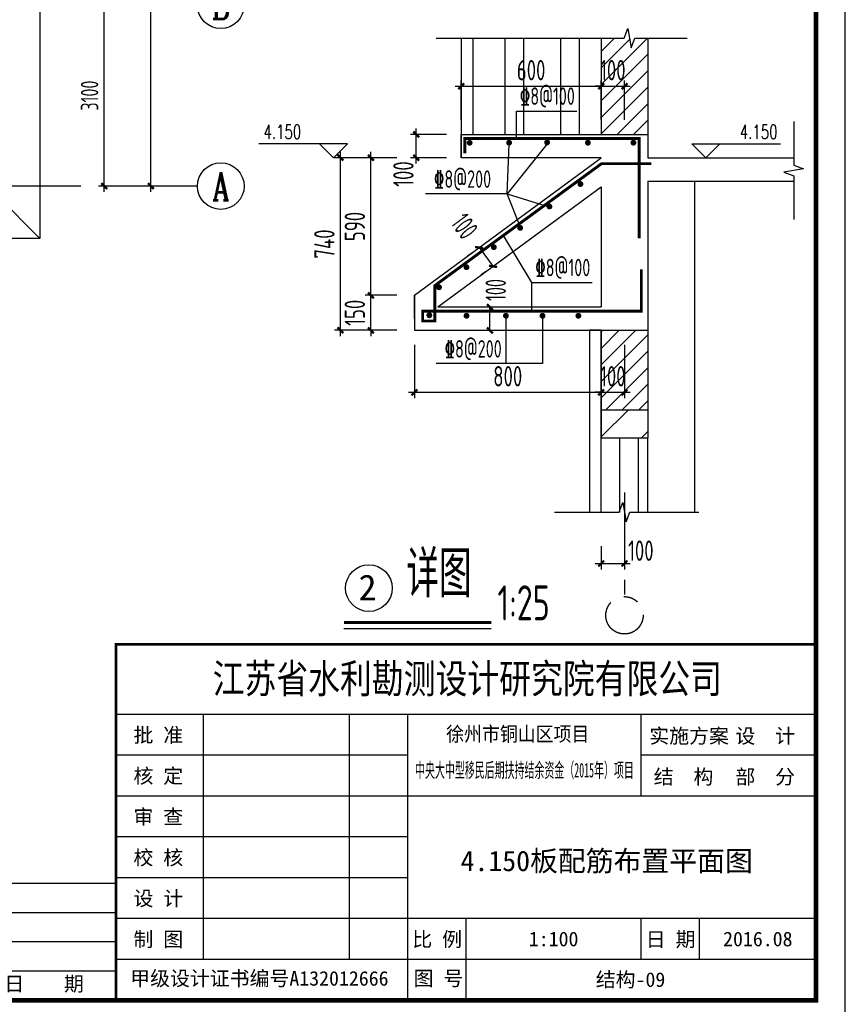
# Model space of a CAD drawing. Extents: x 4550910 to 19796140, y 148416 to 4611575.
# Tile 17 of 49: x 9715536 to 9729688, y 2071263 to 2088138. Entities that reach past the tile are written whole.
import ezdxf
from ezdxf.enums import TextEntityAlignment as Align

# ---------------------------------------------------------------- set-up
doc = ezdxf.new("R2010")
doc.units = 0
doc.header["$LTSCALE"] = 1000
doc.linetypes.add('CENTER', pattern=[2, 1.25, -0.25, 0.25, -0.25])
doc.layers.get('0').update_dxf_attribs({"linetype": 'CONTINUOUS'})
doc.layers.get('Defpoints').update_dxf_attribs({"linetype": 'CONTINUOUS'})
for name, color, linetype in [('AXIS', 8, 'CENTER'), ('AXIS_DIM', 3, 'CONTINUOUS'), ('AXIS_NUM', 7, 'CONTINUOUS'), ('DIM', 3, 'CONTINUOUS'), ('DIM_ELEV', 3, 'CONTINUOUS'), ('DIM_SYMB', 3, 'CONTINUOUS'), ('NUM', 7, 'CONTINUOUS'), ('PUB_DIM', 94, 'CONTINUOUS'), ('PUB_TEXT', 7, 'CONTINUOUS'), ('REIN', 1, 'CONTINUOUS'), ('TEXT', 7, 'CONTINUOUS'), ('THICK', 6, 'CONTINUOUS'), ('THIN', 7, 'CONTINUOUS'), ('WALL', 2, 'CONTINUOUS'), ('WINDOW', 4, 'CONTINUOUS'), ('剖面', 8, 'CONTINUOUS'), ('图框', 7, 'CONTINUOUS'), ('木格栅', 34, 'CONTINUOUS'), ('楼板负筋钢筋', 1, 'CONTINUOUS'), ('轴线标注', 3, 'CONTINUOUS')]:
    doc.layers.add(name, color=color, linetype=linetype)
doc.layers.add('意见', color=6, linetype='CONTINUOUS', plot=False)
doc.styles.add('_TCH_DIM', font='SIMPLEX', dxfattribs={"bigfont": 'GBCBIG'})
doc.styles.add('DIM_FONT', font='tssdeng2.shx', dxfattribs={"width": 0.6, "bigfont": 'hztxt.shx'})
doc.styles.add('ST', font='SimSun.ttf')
doc.styles.add('TSSD_Axis', font='Complex.shx', dxfattribs={"width": 0.7, "bigfont": 'hztxt.shx'})
doc.styles.add('TSSD_Dimension', font='Tssdeng.shx', dxfattribs={"width": 0.7, "bigfont": 'hztxt.shx'})
doc.styles.add('TSSD_Norm', font='Tssdeng.shx', dxfattribs={"bigfont": 'hztxt.shx'})
doc.styles.add('TSSD_Rein', font='Tssdeng.shx', dxfattribs={"width": 0.7, "bigfont": 'hztxt.shx'})
doc.dimstyles.new('_TCH_ARCH&&100', dxfattribs={"dimtxt": 350, "dimasz": 100, "dimexe": 250, "dimexo": 300, "dimgap": 100, "dimtad": 1, "dimdec": 0, "dimzin": 0, "dimdsep": 46, "dimtxsty": 'DIM_FONT', "dimblk": 'ARCHTICK', "dimcen": 0.09, "dimclrt": 7, "dimazin": 2, "dimtfac": 1, "dimtdec": 0, "dimtix": 1, "dimtmove": 2, "dimatfit": 3, "dimfxl": 0, "dimtolj": 1, "dimtzin": 0, "dimarcsym": 0})
doc.dimstyles.new('TSSD_100_100', dxfattribs={"dimtxt": 300, "dimasz": 100, "dimexe": 100, "dimexo": 250, "dimgap": 100, "dimtad": 1, "dimdec": 0, "dimzin": 0, "dimdsep": 46, "dimtxsty": 'TSSD_Dimension', "dimblk": 'ARCHTICK', "dimcen": 0, "dimdle": 100, "dimclrt": 7, "dimadec": 0, "dimazin": 0, "dimtfac": 1, "dimtdec": 0, "dimtix": 1, "dimtmove": 2, "dimatfit": 3, "dimfxl": 0, "dimtolj": 1, "dimtzin": 0, "dimarcsym": 0})
doc.dimstyles.new('TSSD_25_100', dxfattribs={"dimtxt": 350, "dimasz": 100, "dimexe": 100, "dimexo": 250, "dimgap": 100, "dimtad": 1, "dimdec": 0, "dimlfac": 0.25, "dimzin": 0, "dimdsep": 46, "dimtxsty": 'TSSD_Dimension', "dimblk": 'ARCHTICK', "dimblk1": 'ARCHTICK', "dimblk2": 'ARCHTICK', "dimcen": 0, "dimdle": 100, "dimclrt": 7, "dimadec": 0, "dimazin": 0, "dimtfac": 1, "dimtdec": 0, "dimtix": 1, "dimtmove": 2, "dimatfit": 3, "dimfxl": 0, "dimtolj": 1, "dimtzin": 0, "dimarcsym": 0})
pattern_1 = [(45, (8065172.2, 2134221.95), (-141.421413, 141.421413), [])]

# ---------------------------------------------------------------- blocks, each defined once
blk = doc.blocks.new('_ArchTick')
at = {"color": 0, "linetype": 'ByBlock', "const_width": 0.4}
blk.add_lwpolyline([(-0.5, -0.5), (0.5, 0.5)], dxfattribs=at)
blk = doc.blocks.new('*D310')
at = {"layer": 'AXIS_DIM', "color": 0, "lineweight": -2, "transparency": 16777216}
for p, q in [((9716984, 2085187), (9716984, 2088487)), ((9717234, 2088387), (9716884, 2088387)), ((9717234, 2085287), (9716884, 2085287))]:
    blk.add_line(p, q, dxfattribs=at)
at = {"layer": 'Defpoints', "color": 0, "transparency": 16777216}
for p in [(9716984, 2088387), (9717484, 2088387), (9717484, 2085287)]:
    blk.add_point(p, dxfattribs=at)
at = {"layer": 'AXIS_DIM', "color": 0, "lineweight": -2, "transparency": 16777216, "xscale": 100, "yscale": 100, "zscale": 100}
for p, rotation in [((9716984, 2088387), 90), ((9716984, 2085287), 270)]:
    blk.add_blockref('_ArchTick', p, dxfattribs=dict(at, rotation=rotation))
at = {"layer": 'AXIS_DIM', "color": 7, "transparency": 16777216, "insert": (9716734, 2086837), "char_height": 300, "attachment_point": 5, "rotation": 90, "style": 'TSSD_Dimension'}
blk.add_mtext('\\A1;3100', dxfattribs=at)
blk = doc.blocks.new('*D313')
at = {"layer": 'AXIS_DIM', "color": 0, "lineweight": -2, "transparency": 16777216}
for p, q in [((9717784, 2085187), (9717784, 2095087)), ((9718034, 2094987), (9717684, 2094987)), ((9718034, 2085287), (9717684, 2085287))]:
    blk.add_line(p, q, dxfattribs=at)
at = {"layer": 'Defpoints', "color": 0, "transparency": 16777216}
for p in [(9717784, 2094987), (9718284, 2094987), (9718284, 2085287)]:
    blk.add_point(p, dxfattribs=at)
at = {"layer": 'AXIS_DIM', "color": 0, "lineweight": -2, "transparency": 16777216, "xscale": 100, "yscale": 100, "zscale": 100}
for p, rotation in [((9717784, 2094987), 90), ((9717784, 2085287), 270)]:
    blk.add_blockref('_ArchTick', p, dxfattribs=dict(at, rotation=rotation))
at = {"layer": 'AXIS_DIM', "color": 7, "transparency": 16777216, "insert": (9717534, 2090137), "char_height": 300, "attachment_point": 5, "rotation": 90, "style": 'TSSD_Dimension'}
blk.add_mtext('\\A1;9700', dxfattribs=at)
blk = doc.blocks.new('ts_axno')
at = {"color": 0, "linetype": 'ByBlock', "lineweight": -2}
blk.add_circle((0, 0), 0.5, dxfattribs=at)
at = {"color": 0, "linetype": 'ByBlock', "lineweight": -2, "style": 'TSSD_Axis', "width": 0.7}
blk.add_attdef('A', text='', height=0.6, dxfattribs=at).set_placement((0, 0), align=Align.MIDDLE_CENTER)
blk = doc.blocks.new('*D450')
at = {"layer": 'Defpoints', "color": 0, "transparency": 16777216}
for p in [(9721034, 2085773), (9721726, 2085773), (9721726, 2082815)]:
    blk.add_point(p, dxfattribs=at)
at = {"layer": 'DIM', "color": 0, "lineweight": -2, "transparency": 16777216}
for p, q in [((9721476, 2085773), (9720934, 2085773)), ((9721034, 2082715), (9721034, 2085873)), ((9721476, 2082815), (9720934, 2082815))]:
    blk.add_line(p, q, dxfattribs=at)
at = {"layer": 'DIM', "color": 0, "lineweight": -2, "transparency": 16777216, "xscale": 100, "yscale": 100, "zscale": 100}
for p, rotation in [((9721034, 2085773), 90), ((9721034, 2082815), 270)]:
    blk.add_blockref('_ArchTick', p, dxfattribs=dict(at, rotation=rotation))
at = {"layer": 'DIM', "color": 7, "transparency": 16777216, "insert": (9720759, 2084294), "char_height": 350, "attachment_point": 5, "rotation": 90, "style": 'TSSD_Dimension'}
blk.add_mtext('\\A1;740', dxfattribs=at)
blk = doc.blocks.new('*D451')
at = {"layer": 'Defpoints', "color": 0, "transparency": 16777216}
for p in [(9721556, 2083415), (9722248, 2083415), (9722248, 2082815)]:
    blk.add_point(p, dxfattribs=at)
at = {"layer": 'DIM', "color": 0, "lineweight": -2, "transparency": 16777216}
for p, q in [((9721998, 2083415), (9721456, 2083415)), ((9721556, 2083415), (9721556, 2083515)), ((9721556, 2082815), (9721556, 2083415)), ((9721998, 2082815), (9721456, 2082815)), ((9721556, 2082815), (9721556, 2082715))]:
    blk.add_line(p, q, dxfattribs=at)
at = {"layer": 'DIM', "color": 0, "lineweight": -2, "transparency": 16777216, "xscale": 100, "yscale": 100, "zscale": 100}
for p, rotation in [((9721556, 2083415), 270), ((9721556, 2082815), 90)]:
    blk.add_blockref('_ArchTick', p, dxfattribs=dict(at, rotation=rotation))
at = {"layer": 'DIM', "color": 7, "transparency": 16777216, "insert": (9721281, 2083115), "char_height": 350, "attachment_point": 5, "rotation": 90, "style": 'TSSD_Dimension'}
blk.add_mtext('\\A1;150', dxfattribs=at)
blk = doc.blocks.new('*D452')
at = {"layer": 'Defpoints', "color": 0, "transparency": 16777216}
for p in [(9721556, 2085773), (9722248, 2085773), (9722248, 2083415)]:
    blk.add_point(p, dxfattribs=at)
at = {"layer": 'DIM', "color": 0, "lineweight": -2, "transparency": 16777216}
for p, q in [((9721998, 2085773), (9721456, 2085773)), ((9721556, 2083315), (9721556, 2085873)), ((9721998, 2083415), (9721456, 2083415))]:
    blk.add_line(p, q, dxfattribs=at)
at = {"layer": 'DIM', "color": 0, "lineweight": -2, "transparency": 16777216, "xscale": 100, "yscale": 100, "zscale": 100}
for p, rotation in [((9721556, 2085773), 90), ((9721556, 2083415), 270)]:
    blk.add_blockref('_ArchTick', p, dxfattribs=dict(at, rotation=rotation))
at = {"layer": 'DIM', "color": 7, "transparency": 16777216, "insert": (9721281, 2084594), "char_height": 350, "attachment_point": 5, "rotation": 90, "style": 'TSSD_Dimension'}
blk.add_mtext('\\A1;590', dxfattribs=at)
blk = doc.blocks.new('*D453')
at = {"layer": 'Defpoints', "color": 0, "transparency": 16777216}
for p in [(9722302, 2082815), (9725503, 2082815), (9725503, 2081752)]:
    blk.add_point(p, dxfattribs=at)
at = {"layer": 'DIM', "color": 0, "lineweight": -2, "transparency": 16777216}
for p, q in [((9722302, 2082565), (9722302, 2081652)), ((9725503, 2082565), (9725503, 2081652)), ((9722202, 2081752), (9725603, 2081752))]:
    blk.add_line(p, q, dxfattribs=at)
at = {"layer": 'DIM', "color": 0, "lineweight": -2, "transparency": 16777216, "xscale": 100, "yscale": 100, "zscale": 100, "rotation": 180}
blk.add_blockref('_ArchTick', (9722302, 2081752), dxfattribs=at)
at = {"layer": 'DIM', "color": 0, "lineweight": -2, "transparency": 16777216, "xscale": 100, "yscale": 100, "zscale": 100}
blk.add_blockref('_ArchTick', (9725503, 2081752), dxfattribs=at)
at = {"layer": 'DIM', "color": 7, "transparency": 16777216, "insert": (9723902, 2082027), "char_height": 350, "attachment_point": 5, "style": 'TSSD_Dimension'}
blk.add_mtext('\\A1;800', dxfattribs=at)
blk = doc.blocks.new('*D454')
at = {"layer": 'Defpoints', "color": 0, "transparency": 16777216}
for p in [(9725503, 2082815), (9725903, 2082815), (9725903, 2081752)]:
    blk.add_point(p, dxfattribs=at)
at = {"layer": 'DIM', "color": 0, "lineweight": -2, "transparency": 16777216}
for p, q in [((9725503, 2082565), (9725503, 2081652)), ((9725903, 2082565), (9725903, 2081652)), ((9725503, 2081752), (9725403, 2081752)), ((9725503, 2081752), (9725903, 2081752)), ((9725903, 2081752), (9726003, 2081752))]:
    blk.add_line(p, q, dxfattribs=at)
at = {"layer": 'DIM', "color": 0, "lineweight": -2, "transparency": 16777216, "xscale": 100, "yscale": 100, "zscale": 100}
blk.add_blockref('_ArchTick', (9725503, 2081752), dxfattribs=at)
at = {"layer": 'DIM', "color": 0, "lineweight": -2, "transparency": 16777216, "xscale": 100, "yscale": 100, "zscale": 100, "rotation": 180}
blk.add_blockref('_ArchTick', (9725903, 2081752), dxfattribs=at)
at = {"layer": 'DIM', "color": 7, "transparency": 16777216, "insert": (9725703, 2082027), "char_height": 350, "attachment_point": 5, "style": 'TSSD_Dimension'}
blk.add_mtext('\\A1;100', dxfattribs=at)
blk = doc.blocks.new('*D455')
at = {"layer": 'Defpoints', "color": 0, "transparency": 16777216}
for p in [(9725503, 2079363), (9725903, 2079363), (9725903, 2078818)]:
    blk.add_point(p, dxfattribs=at)
at = {"layer": 'DIM', "color": 0, "lineweight": -2, "transparency": 16777216}
for p, q in [((9725503, 2079113), (9725503, 2078718)), ((9725903, 2079113), (9725903, 2078718)), ((9725403, 2078818), (9726003, 2078818))]:
    blk.add_line(p, q, dxfattribs=at)
at = {"layer": 'DIM', "color": 0, "lineweight": -2, "transparency": 16777216, "xscale": 100, "yscale": 100, "zscale": 100, "rotation": 180}
blk.add_blockref('_ArchTick', (9725503, 2078818), dxfattribs=at)
at = {"layer": 'DIM', "color": 0, "lineweight": -2, "transparency": 16777216, "xscale": 100, "yscale": 100, "zscale": 100}
blk.add_blockref('_ArchTick', (9725903, 2078818), dxfattribs=at)
at = {"layer": 'DIM', "color": 7, "transparency": 16777216, "insert": (9726183, 2079038), "char_height": 350, "attachment_point": 5, "style": 'TSSD_Dimension'}
blk.add_mtext('\\A1;100', dxfattribs=at)
blk = doc.blocks.new('*D456')
at = {"layer": 'Defpoints', "color": 0, "transparency": 16777216}
for p in [(9725503, 2086998), (9723103, 2086173), (9725503, 2086173)]:
    blk.add_point(p, dxfattribs=at)
at = {"layer": 'DIM', "color": 0, "lineweight": -2, "transparency": 16777216}
for p, q in [((9723103, 2086423), (9723103, 2087098)), ((9725503, 2086423), (9725503, 2087098)), ((9723003, 2086998), (9725603, 2086998))]:
    blk.add_line(p, q, dxfattribs=at)
at = {"layer": 'DIM', "color": 0, "lineweight": -2, "transparency": 16777216, "xscale": 100, "yscale": 100, "zscale": 100, "rotation": 180}
blk.add_blockref('_ArchTick', (9723103, 2086998), dxfattribs=at)
at = {"layer": 'DIM', "color": 0, "lineweight": -2, "transparency": 16777216, "xscale": 100, "yscale": 100, "zscale": 100}
blk.add_blockref('_ArchTick', (9725503, 2086998), dxfattribs=at)
at = {"layer": 'DIM', "color": 7, "transparency": 16777216, "insert": (9724303, 2087273), "char_height": 350, "attachment_point": 5, "style": 'TSSD_Dimension'}
blk.add_mtext('\\A1;600', dxfattribs=at)
blk = doc.blocks.new('*D457')
at = {"layer": 'Defpoints', "color": 0, "transparency": 16777216}
for p in [(9725903, 2086998), (9725503, 2086173), (9725903, 2086173)]:
    blk.add_point(p, dxfattribs=at)
at = {"layer": 'DIM', "color": 0, "lineweight": -2, "transparency": 16777216}
for p, q in [((9725503, 2086423), (9725503, 2087098)), ((9725903, 2086423), (9725903, 2087098)), ((9725503, 2086998), (9725403, 2086998)), ((9725503, 2086998), (9725903, 2086998)), ((9725903, 2086998), (9726003, 2086998))]:
    blk.add_line(p, q, dxfattribs=at)
at = {"layer": 'DIM', "color": 0, "lineweight": -2, "transparency": 16777216, "xscale": 100, "yscale": 100, "zscale": 100}
blk.add_blockref('_ArchTick', (9725503, 2086998), dxfattribs=at)
at = {"layer": 'DIM', "color": 0, "lineweight": -2, "transparency": 16777216, "xscale": 100, "yscale": 100, "zscale": 100, "rotation": 180}
blk.add_blockref('_ArchTick', (9725903, 2086998), dxfattribs=at)
at = {"layer": 'DIM', "color": 7, "transparency": 16777216, "insert": (9725703, 2087273), "char_height": 350, "attachment_point": 5, "style": 'TSSD_Dimension'}
blk.add_mtext('\\A1;100', dxfattribs=at)
blk = doc.blocks.new('*D458')
at = {"layer": 'Defpoints', "color": 0, "transparency": 16777216}
for p in [(9722333, 2086173), (9723103, 2086173), (9723103, 2085773)]:
    blk.add_point(p, dxfattribs=at)
at = {"layer": 'DIM', "color": 0, "lineweight": -2, "transparency": 16777216}
for p, q in [((9722333, 2085673), (9722333, 2086273)), ((9722853, 2086173), (9722233, 2086173)), ((9722853, 2085773), (9722233, 2085773))]:
    blk.add_line(p, q, dxfattribs=at)
at = {"layer": 'DIM', "color": 0, "lineweight": -2, "transparency": 16777216, "xscale": 100, "yscale": 100, "zscale": 100}
for p, rotation in [((9722333, 2086173), 90), ((9722333, 2085773), 270)]:
    blk.add_blockref('_ArchTick', p, dxfattribs=dict(at, rotation=rotation))
at = {"layer": 'DIM', "color": 7, "transparency": 16777216, "insert": (9722113, 2085493), "char_height": 350, "attachment_point": 5, "rotation": 90, "style": 'TSSD_Dimension'}
blk.add_mtext('\\A1;100', dxfattribs=at)
blk = doc.blocks.new('*D471')
at = {"layer": 'Defpoints', "color": 0, "transparency": 16777216}
for p in [(9723525, 2084316), (9723650, 2083911), (9723762, 2083994)]:
    blk.add_point(p, dxfattribs=at)
at = {"layer": 'PUB_DIM', "color": 0, "lineweight": -2, "transparency": 16777216}
for p, q in [((9723413, 2084233), (9723650, 2083911)), ((9723284, 2084138), (9723212, 2084085)), ((9723521, 2083816), (9723449, 2083763))]:
    blk.add_line(p, q, dxfattribs=at)
at = {"layer": 'PUB_DIM', "color": 0, "lineweight": -2, "transparency": 16777216, "xscale": 100, "yscale": 100, "zscale": 100}
for p, rotation in [((9723413, 2084233), 126.3885517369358), ((9723650, 2083911), 306.3885517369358)]:
    blk.add_blockref('_ArchTick', p, dxfattribs=dict(at, rotation=rotation))
at = {"layer": 'PUB_DIM', "color": 7, "transparency": 16777216, "insert": (9723161, 2084599), "char_height": 350, "attachment_point": 5, "rotation": 306.3886, "style": 'DIM_FONT'}
blk.add_mtext('\\A1;100', dxfattribs=at)
blk = doc.blocks.new('*D472')
at = {"layer": 'Defpoints', "color": 0, "transparency": 16777216}
for p in [(9723451, 2083215), (9723596, 2083215), (9723451, 2082815)]:
    blk.add_point(p, dxfattribs=at)
at = {"layer": 'PUB_DIM', "color": 0, "lineweight": -2, "transparency": 16777216}
for p, q in [((9723596, 2082815), (9723596, 2083215)), ((9723751, 2083215), (9723846, 2083215)), ((9723751, 2082815), (9723846, 2082815))]:
    blk.add_line(p, q, dxfattribs=at)
at = {"layer": 'PUB_DIM', "color": 0, "lineweight": -2, "transparency": 16777216, "xscale": 100, "yscale": 100, "zscale": 100}
for p, rotation in [((9723596, 2083215), 90), ((9723596, 2082815), 270)]:
    blk.add_blockref('_ArchTick', p, dxfattribs=dict(at, rotation=rotation))
at = {"layer": 'PUB_DIM', "color": 7, "transparency": 16777216, "insert": (9723696, 2083506), "char_height": 350, "attachment_point": 5, "rotation": 90, "style": 'DIM_FONT'}
blk.add_mtext('\\A1;100', dxfattribs=at)

msp = doc.modelspace()

# ---------------------------------------------------------------- hatches: boundary and pattern name
at = {"layer": '剖面'}
h = msp.add_hatch(dxfattribs=at)
h.set_pattern_fill('普通砖', color=256, scale=80, style=0)
h.set_pattern_definition(pattern_1)
h.paths.add_polyline_path([(9725502.8, 2086173.4), (9726302.8, 2086173.4), (9726302.8, 2087822.3), (9726079.2, 2087822.3), (9726019.6, 2087654.3), (9725960.3, 2087990.3), (9725899.2, 2087822.3), (9725502.8, 2087822.3)])
h = msp.add_hatch(dxfattribs=at)
h.set_pattern_fill('普通砖', color=256, scale=80, style=0)
h.set_pattern_definition(pattern_1)
h.paths.add_polyline_path([(9726302.8, 2082814.7), (9725502.8, 2082814.7), (9725502.8, 2081453.4), (9726302.8, 2081453.4)])
h.paths.add_polyline_path([(9725366.1, 2081762.3), (9726039.4, 2081762.3), (9726039.4, 2082182.3), (9725366.1, 2082182.3)], flags=9)
h = msp.add_hatch(dxfattribs=at)
h.set_pattern_fill('钢筋混凝土', color=256, scale=200, style=0)
h.set_pattern_definition([(45, (8497019.2, 2038321.36), (-353.5534, 353.5534), []), (50, (8497019.2, 2038321.4), (1434.5204, -125.5043), [150, -1650]), (355, (8497019.2, 2038321.4), (-277.5027, 1504.3843), [120, -1320]), (100.4514, (8497138.8, 2038310.9), (1157.0188, 1378.8791), [127.4804, -1402.2842]), (46.1842, (8497019.2, 2038721.4), (2134.482, -331.038), [225, -2475]), (96.6356, (8497197, 2038693.8), (1869.3254, 1948.2357), [191.2206, -2103.426]), (351.1842, (8497019.2, 2038721.4), (1869.324, 1948.2372), [180, -1980]), (21, (8497219.2, 2038621.4), (1193.8141, -805.2378), [150, -1650]), (326, (8497219.2, 2038621.4), (486.6307, 1450.3001), [120, -1320]), (71.4514, (8497318.7, 2038554.3), (1680.4453, 645.061), [127.4804, -1402.2842]), (37.5, (8497019.2, 2038321.36), (24.3197, 665.7877), [0, -1304, 0, -1340, 0, -1325]), (7.5, (8497019.2, 2038321.36), (526.13907, 788.82342), [0, -764, 0, -1274, 0, -505]), (327.5, (8496573.2, 2038321.36), (1067.64487, -45.10974), [0, -500, 0, -1560, 0, -2070]), (317.5, (8496373.2, 2038321.4), (1166.37234, 200.21), [0, -650, 0, -1036, 0, -1470])])
h.paths.add_polyline_path([(9726302.8, 2081453.4), (9725502.8, 2081453.4), (9725502.8, 2080973.4), (9726302.8, 2080973.4)])
at = {"layer": '木格栅'}
h = msp.add_hatch(dxfattribs=at)
h.set_pattern_fill('ANSI32', color=256, scale=200, angle=45, style=0)
h.set_pattern_definition([(90, (11123399.6, 1932921.4), (952.5, 6e-14), []), (90, (11123082.1, 1933238.9), (952.5, 6e-14), [])])
h.paths.add_polyline_path([(9725302.8, 2087822.3), (9723302.8, 2087822.3), (9723302.8, 2086173.4), (9725302.8, 2086173.4)])

# ---------------------------------------------------------------- linework, layer by layer
for p, q in [((9727102.8, 2085373.4), (9727102.8, 2079698.3)), ((9715883.5, 2084386.5), (9715083.5, 2085186.5))]:
    msp.add_line(p, q)
msp.add_lwpolyline([(9696583.5, 2093782.5), (9696583.5, 2095886.5), (9715883.5, 2095886.5), (9715883.5, 2084386.5), (9696583.5, 2084386.5), (9696583.5, 2093782.5)])
at = {"layer": 'AXIS'}
for p, q in [((9716583.5, 2085286.5), (9695483.5, 2085286.5)), ((9725902.8, 2080036.4), (9725902.8, 2078250.3))]:
    msp.add_line(p, q, dxfattribs=at)
msp.add_circle((9725902.8, 2077930.3), 320, dxfattribs=at)
at = {"layer": 'AXIS_DIM'}
for p in [(9717383.5, 2085286.5), (9718583.5, 2085286.5)]:
    msp.add_line(p, (9716983.5, 2085286.5), dxfattribs=at)
at = {"layer": 'DIM_ELEV'}
for p, q in [((9721157.6, 2086013.4), (9719637.6, 2086013.4)), ((9720917.6, 2085773.4), (9720677.6, 2086013.4)), ((9720917.6, 2085773.4), (9721157.6, 2086013.4)), ((9727294.8, 2085773.4), (9727054.8, 2086013.4)), ((9727054.8, 2086013.4), (9728574.8, 2086013.4)), ((9727294.8, 2085773.4), (9727534.8, 2086013.4))]:
    msp.add_line(p, q, dxfattribs=at)
at = {"layer": 'DIM_SYMB'}
for points in [[(9722674.7, 2087822.3), (9725899.2, 2087822.3), (9725960.3, 2087990.3), (9726019.6, 2087654.3), (9726079.2, 2087822.3), (9726978.2, 2087822.3)], [(9728804.2, 2086392.3), (9728804.2, 2085643.3), (9728972.2, 2085582.2), (9728636.2, 2085522.9), (9728804.2, 2085463.3), (9728804.2, 2084714.3)], [(9724703.2, 2079698.3), (9725814, 2079698.3), (9725875.1, 2079866.3), (9725934.4, 2079530.3), (9725994, 2079698.3), (9727180.2, 2079698.3)]]:
    msp.add_lwpolyline(points, dxfattribs=at)
at = {"layer": 'REIN', "const_width": 50}
for points in [[(9724601.7, 2086034.7, 1), (9724551.7, 2086034.7, 1)], [(9723273.6, 2086027.9, 1), (9723223.6, 2086027.9, 1)], [(9723950.1, 2086029.8, 1), (9723900.1, 2086029.8, 1)], [(9725300.4, 2086030.1, 1), (9725250.4, 2086030.1, 1)], [(9726080.5, 2086030.8, 1), (9726030.5, 2086030.8, 1)], [(9725173, 2085321.7, 1), (9725123, 2085321.7, 1)], [(9724641.5, 2084936.5, 1), (9724591.5, 2084936.5, 1)], [(9724140.3, 2084570.1, 1), (9724090.3, 2084570.1, 1)], [(9723689.1, 2084240.2, 1), (9723639.1, 2084240.2, 1)], [(9723218.9, 2083896.3, 1), (9723168.9, 2083896.3, 1)], [(9722748.7, 2083552.5, 1), (9722698.7, 2083552.5, 1)], [(9722583.2, 2083072.4, 1), (9722533.2, 2083072.4, 1)], [(9723220.6, 2083064.2, 1), (9723170.6, 2083064.2, 1)], [(9723895.1, 2083064.2, 1), (9723845.1, 2083064.2, 1)], [(9724523.1, 2083064.2, 1), (9724473.1, 2083064.2, 1)], [(9725137.8, 2083064.2, 1), (9725087.8, 2083064.2, 1)]]:
    msp.add_lwpolyline(points, format="xyb", close=True, dxfattribs=at)
at = {"layer": 'THICK', "const_width": 50}
msp.add_lwpolyline([(9721094.2, 2077805.7), (9723618.4, 2077805.7)], dxfattribs=at)
at = {"layer": 'THIN'}
msp.add_lwpolyline([(9721094.2, 2077705.7), (9723618.4, 2077705.7)], dxfattribs=at)
at = {"layer": 'WALL'}
for p, q in [((9725502.8, 2087822.3), (9725502.8, 2086173.4)), ((9726302.8, 2087822.3), (9726302.8, 2085773.4)), ((9723102.8, 2085773.4), (9723102.8, 2086173.4)), ((9723102.8, 2086173.4), (9726302.8, 2086173.4)), ((9722302.8, 2083415.2), (9725502.8, 2085773.4)), ((9725502.8, 2085773.4), (9723102.8, 2085773.4)), ((9726302.8, 2085773.4), (9728804.2, 2085773.4)), ((9722705, 2083214.7), (9725502.8, 2085276.5)), ((9725502.8, 2085276.5), (9725502.8, 2083214.7)), ((9726302.8, 2085373.4), (9728804.2, 2085373.4)), ((9726302.8, 2085373.4), (9726302.8, 2080973.4)), ((9722302.2, 2083014.7), (9722302.2, 2083414.7)), ((9722302.2, 2083414.7), (9722302.2, 2082814.7)), ((9722702.2, 2083214.7), (9725502.8, 2083214.7)), ((9722302.2, 2082814.7), (9726302.8, 2082814.7)), ((9725502.8, 2082814.7), (9725502.8, 2080973.4)), ((9725502.8, 2081453.4), (9726302.8, 2081453.4)), ((9725502.8, 2080973.4), (9726302.8, 2080973.4))]:
    msp.add_line(p, q, dxfattribs=at)
at = {"layer": 'WINDOW'}
for p, q in [((9725502.8, 2079698.3), (9725502.8, 2080973.4)), ((9725822.8, 2079698.3), (9725822.8, 2080973.4)), ((9726142.8, 2079698.3), (9726142.8, 2080973.4)), ((9726302.8, 2079698.3), (9726302.8, 2080973.4))]:
    msp.add_line(p, q, dxfattribs=at)
at = {"layer": '剖面'}
msp.add_lwpolyline([(9726302.8, 2087822.3), (9726302.8, 2085773.4), (9728804.2, 2085773.4)], dxfattribs=at)
at = {"layer": '图框'}
for p, q in [((9729188.3, 2076232.6), (9717188.3, 2076232.6)), ((9718688.3, 2072032.6), (9718688.3, 2076232.6)), ((9721188.3, 2072032.6), (9721188.3, 2076232.6)), ((9722188.3, 2071332.6), (9722188.3, 2076232.6)), ((9726188.3, 2074832.6), (9726188.3, 2076232.6)), ((9722188.3, 2075532.6), (9717188.3, 2075532.6)), ((9729188.3, 2075532.6), (9726188.3, 2075532.6)), ((9729188.3, 2074832.6), (9717188.3, 2074832.6)), ((9722188.3, 2074132.6), (9717188.3, 2074132.6)), ((9722188.3, 2073432.6), (9717188.3, 2073432.6)), ((9717188.3, 2073332.6), (9709688.3, 2073332.6)), ((9717188.3, 2072832.6), (9709688.3, 2072832.6)), ((9729188.3, 2072732.6), (9717188.3, 2072732.6)), ((9723188.3, 2071332.6), (9723188.3, 2072732.6)), ((9726188.3, 2072032.6), (9726188.3, 2072732.6)), ((9726188.3, 2072032.6), (9726188.3, 2072732.6)), ((9727188.3, 2072032.6), (9727188.3, 2072732.6)), ((9717188.3, 2072332.6), (9709688.3, 2072332.6)), ((9729188.3, 2072032.6), (9717188.3, 2072032.6)), ((9717188.3, 2071832.6), (9709688.3, 2071832.6))]:
    msp.add_line(p, q, dxfattribs=at)
at = {"layer": '图框', "color": 4}
msp.add_lwpolyline([(9729688.3, 2100532.6), (9687688.3, 2100532.6), (9687688.3, 2070832.6), (9729688.3, 2070832.6)], close=True, dxfattribs=at)
at = {"layer": '图框', "color": 4, "const_width": 80}
msp.add_lwpolyline([(9690188.3, 2071332.6), (9729188.3, 2071332.6), (9729188.3, 2100032.6), (9690188.3, 2100032.6)], close=True, dxfattribs=at)
at = {"layer": '图框', "const_width": 45}
msp.add_lwpolyline([(9717188.3, 2071332.6), (9717188.3, 2077432.6), (9729188.3, 2077432.6)], dxfattribs=at)
at = {"layer": '意见'}
for p, q in [((9724053.2, 2086079.7), (9724053.2, 2086571.7)), ((9724053.2, 2086571.7), (9725083.9, 2086571.7)), ((9724576.7, 2086009.7), (9723893.3, 2085154.2)), ((9723893.3, 2085154.2), (9723925.1, 2086004.8)), ((9723893.3, 2085154.2), (9722492.2, 2085154.2)), ((9723893.3, 2085154.2), (9724591.5, 2084936.5)), ((9724115.3, 2084595.1), (9723893.3, 2085154.2)), ((9724317.5, 2083634.5), (9723826.4, 2084440.2)), ((9724317.5, 2083142.6), (9724317.5, 2083634.5)), ((9724317.5, 2083634.5), (9725348.2, 2083634.5)), ((9723870.1, 2083089.2), (9723870.1, 2082243.9)), ((9724498.1, 2083039.2), (9724498.1, 2082243.9)), ((9724498.1, 2082243.9), (9722674.1, 2082243.9))]:
    msp.add_line(p, q, dxfattribs=at)
at = {"layer": '木格栅'}
for p, q in [((9723102.8, 2087822.3), (9723102.8, 2085773.4)), ((9723302.8, 2087822.3), (9723302.8, 2086173.4))]:
    msp.add_line(p, q, dxfattribs=at)
msp.add_lwpolyline([(9725502.8, 2079698.3), (9725502.8, 2082814.7), (9725302.8, 2082814.7), (9725302.8, 2079698.3)], dxfattribs=at)
at = {"layer": '楼板负筋钢筋', "const_width": 50}
for points in [[(9723165.8, 2085845.2), (9723165.8, 2086103.9), (9726153.1, 2086103.9), (9726153.1, 2084392.3)], [(9726191.9, 2083857.2), (9726191.9, 2083142.6), (9722443.1, 2083142.6), (9722443.1, 2082973.8), (9722653.4, 2082973.8), (9722653.4, 2083582.5), (9725510.4, 2085671.6), (9726360.6, 2085671.6)]]:
    msp.add_lwpolyline(points, dxfattribs=at)
at = {"layer": '轴线标注'}
msp.add_circle((9721521.2, 2078395.8), 400, dxfattribs=at)

# ---------------------------------------------------------------- block references
at = {"layer": 'AXIS_NUM'}
ref = msp.add_blockref('ts_axno', (9718983.5, 2088386.5), dxfattribs=dict(at, xscale=800, yscale=800, zscale=800))
ref.add_attrib('B', 'B', dxfattribs={"height": 480, "style": 'TSSD_Axis', "width": 0.7}).set_placement((9718983.5, 2088386.5), align=Align.MIDDLE_CENTER)
ref = msp.add_blockref('ts_axno', (9718983.5, 2085286.5), dxfattribs=dict(at, xscale=800, yscale=800, zscale=800))
ref.add_attrib('A', 'A', dxfattribs={"height": 480, "style": 'TSSD_Axis', "width": 0.7}).set_placement((9718983.5, 2085286.5), align=Align.MIDDLE_CENTER)

# ---------------------------------------------------------------- texts
at = {"layer": 'NUM', "style": 'TSSD_Norm', "width": 0.7}
for s, height, p in [('详图', 800, (9722161.9, 2077997.8)), ('1:25', 600, (9723725.7, 2077663.1))]:
    msp.add_text(s, height=height, dxfattribs=at).set_placement(p, align=Align.BOTTOM_LEFT)
at = {"layer": 'PUB_TEXT', "style": '_TCH_DIM', "width": 0.705882}
for p in [(9719714.4, 2086097.4), (9727878.8, 2086097.4)]:
    msp.add_text('4.150', height=238, dxfattribs=at).set_placement(p)
at = {"layer": 'TEXT', "style": 'TSSD_Rein', "width": 0.7}
for s, p in [(' %%1328@100', (9723981, 2086587.9)), (' %%1328@200', (9722508.8, 2085167)), (' %%1328@100', (9724245.4, 2083650.7)), (' %%1328@200', (9722690.7, 2082256.7))]:
    msp.add_text(s, height=300, dxfattribs=at).set_placement(p, align=Align.BOTTOM_LEFT)
at = {"layer": '图框', "style": 'ST', "width": 0.8}
msp.add_text('江苏省水利勘测设计研究院有限公司', height=500, dxfattribs=at).set_placement((9718844.4, 2076595.1))
at = {"layer": '图框', "style": 'ST'}
for s, p in [('批 准', (9717486.4, 2075752.6)), ('实施方案', (9726329.1, 2075737.9)), ('设  计', (9727804.5, 2075737.9)), ('核 定', (9717486.4, 2075052.6)), ('结  构', (9726404.5, 2075037.9)), ('部  分', (9727804.5, 2075037.9)), ('审 查', (9717486.4, 2074352.6)), ('校 核', (9717486.4, 2073652.6)), ('设 计', (9717486.4, 2072952.6)), ('制 图', (9717486.4, 2072252.6)), ('比 例', (9722266.3, 2072252.6)), ('日 期', (9726266.3, 2072252.6)), ('日    期', (9715272.3, 2071489.8)), ('甲级设计证书编号A132012666', (9717430.5, 2071582.9)), ('图 号', (9722288.3, 2071582.9))]:
    msp.add_text(s, height=250, dxfattribs=at).set_placement(p)
for s, width, p in [('徐州市铜山区项目 ', 0.9, (9724150.2, 2075771.7)), ('中央大中型移民后期扶持结余资金（2015年）项目', 0.5, (9724188.5, 2075152.6))]:
    msp.add_text(s, height=250, dxfattribs=dict(at, width=width)).set_placement(p, align=Align.CENTER)
for s, height, p in [('4.150板配筋布置平面图', 350, (9725598.7, 2073720.9)), ('1:100', 250, (9724688.5, 2072382.6)), ('2016.08', 250, (9728188.3, 2072382.6)), (' 结构-09', 250, (9725921.5, 2071686.9))]:
    msp.add_text(s, height=height, dxfattribs=at).set_placement(p, align=Align.MIDDLE_CENTER)
at = {"layer": '轴线标注', "width": 1.050027}
msp.add_text('2', height=440, dxfattribs=at).set_placement((9721345.2, 2078189), (9721653.2, 2078189), align=Align.FIT)

# ---------------------------------------------------------------- dimensions: what is measured, and where the dimension line sits
at = {"layer": 'AXIS_DIM'}
for p1, p2, picture, middle in [((9718283.5, 2085286.5), (9718283.5, 2094986.5), '*D313', (9717533.5, 2090136.5)), ((9717483.5, 2085286.5), (9717483.5, 2088386.5), '*D310', (9716733.5, 2086836.5))]:
    dim = msp.add_aligned_dim(p1=p1, p2=p2, distance=500, dimstyle='TSSD_100_100', dxfattribs=at)
    dim.commit()
    dim.dimension.update_dxf_attribs({"geometry": picture, "text_midpoint": middle})
at = {"layer": 'DIM'}
for p1, p2, distance, picture, middle in [((9723102.8, 2086173.4), (9725502.8, 2086173.4), 824.5, '*D456', (9724302.8, 2087272.9)), ((9725502.8, 2086173.4), (9725902.8, 2086173.4), 824.5, '*D457', (9725702.8, 2087272.9)), ((9721725.6, 2082814.7), (9721725.6, 2085773.4), 691.4, '*D450', (9720759.2, 2084294.1)), ((9722247.6, 2083415.2), (9722247.6, 2085773.4), 691.4, '*D452', (9721281.2, 2084594.3)), ((9722247.6, 2082814.7), (9722247.6, 2083415.2), 691.4, '*D451', (9721281.2, 2083114.9)), ((9722302.2, 2082814.7), (9725502.8, 2082814.7), -1062.4, '*D453', (9723902.5, 2082027.3)), ((9725502.8, 2082814.7), (9725902.8, 2082814.7), -1062.4, '*D454', (9725702.8, 2082027.3))]:
    dim = msp.add_aligned_dim(p1=p1, p2=p2, distance=distance, dimstyle='TSSD_25_100', dxfattribs=at)
    dim.commit()
    dim.dimension.update_dxf_attribs({"geometry": picture, "text_midpoint": middle})
for base, p1, p2, angle, picture, middle in [((9722333.2, 2086173.4), (9723102.8, 2085773.4), (9723102.8, 2086173.4), 90, '*D458', (9722113.2, 2085493.4)), ((9725902.8, 2078818.3), (9725502.8, 2079363.4), (9725902.8, 2079363.4), 0, '*D455', (9726182.8, 2079038.3))]:
    dim = msp.add_linear_dim(base=base, p1=p1, p2=p2, angle=angle, dimstyle='TSSD_25_100', dxfattribs=at)
    dim.commit()
    dim.dimension.update_dxf_attribs({"geometry": picture, "text_midpoint": middle, "dimtype": 129})
at = {"layer": 'PUB_DIM'}
for base, p1, p2, angle, picture, middle in [((9723650.1, 2083911.3), (9723525.1, 2084316.1), (9723762.4, 2083994.1), 306.38855, '*D471', (9723161.3, 2084599)), ((9723596.3, 2083215.2), (9723451.3, 2082815.2), (9723451.3, 2083215.2), 90, '*D472', (9723696.4, 2083506.5))]:
    dim = msp.add_linear_dim(base=base, p1=p1, p2=p2, angle=angle, text='100', dimstyle='_TCH_ARCH&&100', dxfattribs=at)
    dim.commit()
    dim.dimension.update_dxf_attribs({"geometry": picture, "text_midpoint": middle, "dimtype": 129})

doc.saveas('drawing.dxf')
